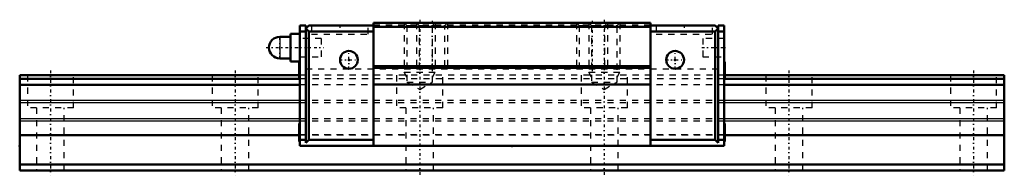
# Model space of a CAD drawing. Header units: millimetres. Extents: x -5 to 155, y -1 to 25.
import ezdxf

# ---------------------------------------------------------------- set-up
doc = ezdxf.new("R2010")
doc.units = ezdxf.units.MM
doc.linetypes.add('Center', pattern=[1.5, 0.45, -0.5, 0.05, -0.5])
doc.linetypes.add('Dashed', pattern=[2, 1, -1])
for name, color, linetype, lineweight in [('2d ConnectionPoints', 7, 'Continuous', 50), ('AM_0', 7, 'Continuous', 50), ('AM_4', 3, 'Continuous', 25), ('AM_5', 3, 'Continuous', 25), ('AM_7', 7, 'Center', 25), ('AM_9', 6, 'Dashed', 25)]:
    doc.layers.add(name, color=color, linetype=linetype, lineweight=lineweight)

# ---------------------------------------------------------------- blocks, each defined once
blk = doc.blocks.new('1_SRG_PB107_grease_nipple_joint_0_in_SRG15XA1SS160LPG200PB1074540001_0')
at = {"layer": 'AM_0'}
for p, q in [((39, 21.75), (37.25, 21.75)), ((40.5, 22.25), (39, 22.25)), ((39, 22.25), (39, 17.75)), ((37.25, 18.25), (39, 18.25)), ((39, 17.75), (40.5, 17.75))]:
    blk.add_line(p, q, dxfattribs=at)
blk.add_arc((37.25, 20), 1.75, 90, 270, dxfattribs=at)
at = {"layer": 'AM_4'}
blk.add_line((37.25, 21.75), (37.25, 18.25), dxfattribs=at)
at = {"layer": 'AM_7'}
for p, q in [((37.25, 18.1625), (37.25, 21.8375)), ((35.075, 20), (44.425, 20))]:
    blk.add_line(p, q, dxfattribs=at)
at = {"layer": 'AM_9'}
for p, q in [((44, 21.5), (40.5, 21.5)), ((44, 21.5), (44, 18.5)), ((40.5, 18.5), (44, 18.5))]:
    blk.add_line(p, q, dxfattribs=at)
blk = doc.blocks.new('2_SRG15XASSPB1071_Slide15_25_0_in_SRG15XA1SS160LPG200PB1074540001_0')
at = {"layer": 'AM_0'}
for p, q in [((97.5, 24), (52.5, 24)), ((52.5, 24), (52.5, 4)), ((97.5, 24), (97.5, 4)), ((41.5, 23.6), (40.5, 23.6)), ((40.5, 23.6), (40.5, 4)), ((41.5, 22.6), (40.5, 22.6)), ((41.5, 23.6), (41.5, 4.5)), ((41.5, 23.1), (42, 23.6)), ((42, 22.6), (41.5, 23.1)), ((52.5, 23.6), (42, 23.6)), ((52.5, 22.6), (42, 22.6)), ((42, 22.6), (42, 5)), ((97.5, 23.4), (52.5, 23.4)), ((97.5, 23.6), (108, 23.6)), ((97.5, 22.6), (108, 22.6)), ((108.5, 23.1), (108, 23.6)), ((108, 22.6), (108.5, 23.1)), ((108, 22.6), (108, 5)), ((108.5, 23.6), (108.5, 4.5)), ((108.5, 23.6), (109.5, 23.6)), ((108.5, 22.6), (109.5, 22.6)), ((109.5, 4), (109.5, 23.6)), ((40.4, 17.6), (40.4, 14.8)), ((109.6, 17.6), (109.6, 14.8)), ((97.5, 17), (52.5, 17)), ((97.5, 16.7), (52.5, 16.7)), ((97.5, 14), (52.5, 14)), ((40.4, 7.6), (40.4, 4.8)), ((109.6, 7.6), (109.6, 4.8)), ((41.5, 5), (40.5, 5)), ((41.5, 4.5), (42, 5)), ((52.5, 5), (42, 5)), ((97.5, 5), (108, 5)), ((108.5, 4.5), (108, 5)), ((108.5, 5), (109.5, 5)), ((40.5, 4), (109.5, 4))]:
    blk.add_line(p, q, dxfattribs=at)
for centre in [(48.5, 18), (101.5, 18)]:
    blk.add_circle(centre, 1.45, dxfattribs=at)
for centre, start, end in [((40.5, 17.6), 90, 180), ((109.5, 17.6), 0, 90), ((40.5, 14.8), 180, 270), ((109.5, 14.8), 270, 360), ((40.5, 7.6), 90, 180), ((109.5, 7.6), 0, 90), ((40.5, 4.8), 180, 270), ((109.5, 4.8), 270, 360)]:
    blk.add_arc(centre, 0.1, start, end, dxfattribs=at)
at = {"layer": 'AM_5', "linetype": 'Dashed'}
for p, q in [((57.5, 24), (57.5, 16)), ((59.5, 24), (59.5, 16.5)), ((62.5, 24), (62.5, 16)), ((64.5, 24), (64.5, 16.5)), ((85.5, 24), (85.5, 16.5)), ((87.5, 24), (87.5, 16)), ((90.5, 24), (90.5, 16.5)), ((92.5, 24), (92.5, 16)), ((57.933, 15.2), (57.5, 16)), ((57.5, 16), (62.5, 16)), ((62.067, 15.2), (62.5, 16)), ((87.933, 15.2), (87.5, 16)), ((87.5, 16), (92.5, 16)), ((92.067, 15.2), (92.5, 16))]:
    blk.add_line(p, q, dxfattribs=at)
at = {"layer": 'AM_7'}
for p, q in [((62, 24.375), (62, 16.125)), ((88, 24.375), (88, 16.125)), ((47, 23.67), (47, 22.13)), ((103, 23.67), (103, 22.13)), ((48.5, 16.4775), (48.5, 19.5225)), ((101.5, 16.4775), (101.5, 19.5225)), ((105.825, 20), (109.675, 20)), ((46.9775, 18), (50.0225, 18)), ((99.9775, 18), (103.0225, 18)), ((40.395, 16.2), (40.505, 16.2)), ((109.495, 16.2), (109.605, 16.2)), ((40.395, 6.2), (40.505, 6.2)), ((109.495, 6.2), (109.605, 6.2))]:
    blk.add_line(p, q, dxfattribs=at)
at = {"layer": 'AM_9'}
for p, q in [((57.5, 24), (57.933, 23.567)), ((59.5, 24), (59.933, 23.567)), ((62.067, 23.567), (62.5, 24)), ((64.067, 23.567), (64.5, 24)), ((85.5, 24), (85.933, 23.567)), ((87.5, 24), (87.933, 23.567)), ((90.067, 23.567), (90.5, 24)), ((92.067, 23.567), (92.5, 24)), ((42.4, 23.6), (42.4, 22.2)), ((51.6, 22.2), (51.6, 23.6)), ((52.5, 23.7), (97.5, 23.7)), ((57.933, 23.567), (57.933, 14.4)), ((57.933, 23.567), (64.067, 23.567)), ((59.933, 23.567), (59.933, 16.933)), ((62.067, 14.4), (62.067, 23.567)), ((64.067, 16.933), (64.067, 23.567)), ((85.933, 23.567), (85.933, 16.933)), ((85.933, 23.567), (92.067, 23.567)), ((87.933, 23.567), (87.933, 14.4)), ((90.067, 16.933), (90.067, 23.567)), ((92.067, 14.4), (92.067, 23.567)), ((98.4, 23.6), (98.4, 22.2)), ((107.6, 22.2), (107.6, 23.6)), ((44, 21.5), (40.5, 21.5)), ((42.4, 22.2), (51.6, 22.2)), ((44, 21.5), (44, 18.5)), ((98.4, 22.2), (107.6, 22.2)), ((109.5, 21.5), (106, 21.5)), ((106, 21.5), (106, 18.5)), ((40.5, 18.5), (44, 18.5)), ((106, 18.5), (109.5, 18.5)), ((40.45, 17.15), (40.4, 17.15)), ((40.45, 16.34), (40.4, 16.34)), ((40.45, 16.06), (40.4, 16.06)), ((40.45, 17.15), (40.45, 15.25)), ((108.5, 16.5), (41.5, 16.5)), ((59.933, 16.933), (59.5, 16.5)), ((59.933, 16.933), (64.067, 16.933)), ((64.5, 16.5), (64.067, 16.933)), ((85.933, 16.933), (85.5, 16.5)), ((90.067, 16.933), (85.933, 16.933)), ((90.5, 16.5), (90.067, 16.933)), ((109.55, 17.15), (109.6, 17.15)), ((109.55, 17.15), (109.55, 15.25)), ((109.55, 16.34), (109.6, 16.34)), ((109.55, 16.06), (109.6, 16.06)), ((40.45, 15.25), (40.4, 15.25)), ((41.5, 15.5), (40.5, 15.5)), ((41.5, 14.9), (40.5, 14.9)), ((57.933, 14.4), (60, 13.2066)), ((57.933, 14.4), (62.067, 14.4)), ((60, 13.2066), (62.067, 14.4)), ((87.933, 14.4), (92.067, 14.4)), ((87.933, 14.4), (90, 13.2066)), ((90, 13.2066), (92.067, 14.4)), ((109.5, 15.5), (108.5, 15.5)), ((109.5, 14.9), (108.5, 14.9)), ((109.55, 15.25), (109.6, 15.25)), ((109.5, 13.926), (40.5, 13.926)), ((109.5, 11.3877), (40.5, 11.3877)), ((109.5, 11.03), (40.5, 11.03)), ((109.5, 8.386), (40.5, 8.386)), ((109.5, 8.0075), (40.5, 8.0075)), ((40.45, 7.15), (40.4, 7.15)), ((40.45, 7.15), (40.45, 5.25)), ((109.55, 7.15), (109.6, 7.15)), ((109.55, 7.15), (109.55, 5.25)), ((40.45, 6.34), (40.4, 6.34)), ((40.45, 6.06), (40.4, 6.06)), ((40.45, 5.25), (40.4, 5.25)), ((109.5, 5.784), (40.5, 5.784)), ((109.55, 6.34), (109.6, 6.34)), ((109.55, 6.06), (109.6, 6.06)), ((109.55, 5.25), (109.6, 5.25))]:
    blk.add_line(p, q, dxfattribs=at)
blk = doc.blocks.new('3_SRG15XA1605_Track_0_in_SRG15XA1SS160LPG200PB1074540001_0')
at = {"layer": 'AM_0'}
for p, q in [((40.4, 15.5), (-5, 15.5)), ((-5, 15.5), (-5, 0)), ((40.4, 14.9), (-5, 14.9)), ((155, 15.5), (109.6, 15.5)), ((155, 14.9), (109.6, 14.9)), ((155, 15.5), (155, 0)), ((40.5, 13.93), (-5, 13.93)), ((155, 13.93), (109.5, 13.93)), ((40.4, 5.78), (-5, 5.78)), ((155, 5.78), (109.6, 5.78)), ((155, 1), (-5, 1)), ((155, 0), (-5, 0))]:
    blk.add_line(p, q, dxfattribs=at)
at = {"layer": 'AM_4'}
for p, q in [((40.5, 11.39), (-5, 11.39)), ((155, 11.39), (109.5, 11.39)), ((40.5, 11.03), (-5, 11.03)), ((155, 11.03), (109.5, 11.03)), ((40.5, 8.39), (-5, 8.39)), ((40.5, 8.01), (-5, 8.01)), ((155, 8.39), (109.5, 8.39)), ((155, 8.01), (109.5, 8.01))]:
    blk.add_line(p, q, dxfattribs=at)
at = {"layer": 'AM_7'}
for p, q in [((60, 24.54), (60, -0.78)), ((90, 24.54), (90, -0.78)), ((0, 16.27), (0, -0.78)), ((30, 16.27), (30, -0.78)), ((120, 16.27), (120, -0.78)), ((150, 16.27), (150, -0.78))]:
    blk.add_line(p, q, dxfattribs=at)
at = {"layer": 'AM_9'}
for p, q in [((-3.75, 15.5), (-3.75, 10.2)), ((3.75, 10.2), (3.75, 15.5)), ((26.25, 15.5), (26.25, 10.2)), ((33.75, 10.2), (33.75, 15.5)), ((109.6, 15.5), (40.4, 15.5)), ((109.6, 14.9), (40.4, 14.9)), ((56.25, 15.5), (56.25, 10.2)), ((63.75, 10.2), (63.75, 15.5)), ((86.25, 15.5), (86.25, 10.2)), ((93.75, 10.2), (93.75, 15.5)), ((116.25, 15.5), (116.25, 10.2)), ((123.75, 10.2), (123.75, 15.5)), ((146.25, 15.5), (146.25, 10.2)), ((153.75, 10.2), (153.75, 15.5)), ((109.5, 13.93), (40.5, 13.93)), ((109.5, 11.39), (40.5, 11.39)), ((3.75, 10.2), (-3.75, 10.2)), ((-2.25, 10.2), (-2.25, 0)), ((2.25, 0), (2.25, 10.2)), ((33.75, 10.2), (26.25, 10.2)), ((27.75, 10.2), (27.75, 0)), ((32.25, 0), (32.25, 10.2)), ((109.5, 11.03), (40.5, 11.03)), ((63.75, 10.2), (56.25, 10.2)), ((57.75, 10.2), (57.75, 0)), ((62.25, 0), (62.25, 10.2)), ((93.75, 10.2), (86.25, 10.2)), ((87.75, 10.2), (87.75, 0)), ((92.25, 0), (92.25, 10.2)), ((123.75, 10.2), (116.25, 10.2)), ((117.75, 10.2), (117.75, 0)), ((122.25, 0), (122.25, 10.2)), ((153.75, 10.2), (146.25, 10.2)), ((147.75, 10.2), (147.75, 0)), ((152.25, 0), (152.25, 10.2)), ((109.5, 8.39), (40.5, 8.39)), ((109.5, 8.01), (40.5, 8.01)), ((109.6, 5.78), (40.4, 5.78))]:
    blk.add_line(p, q, dxfattribs=at)

msp = doc.modelspace()

# ---------------------------------------------------------------- linework, layer by layer
at = {"layer": '2d ConnectionPoints'}
for p in [(40.5, 20), (109.5, 20), (48.5, 18), (48.5, 18), (101.5, 18), (101.5, 18), (-5, 4), (75, 4), (0, 0), (0, 0)]:
    msp.add_point(p, dxfattribs=at)

# ---------------------------------------------------------------- block references
for name in ['3_SRG15XA1605_Track_0_in_SRG15XA1SS160LPG200PB1074540001_0', '2_SRG15XASSPB1071_Slide15_25_0_in_SRG15XA1SS160LPG200PB1074540001_0', '1_SRG_PB107_grease_nipple_joint_0_in_SRG15XA1SS160LPG200PB1074540001_0']:
    msp.add_blockref(name, (0, 0))

doc.saveas('drawing.dxf')
